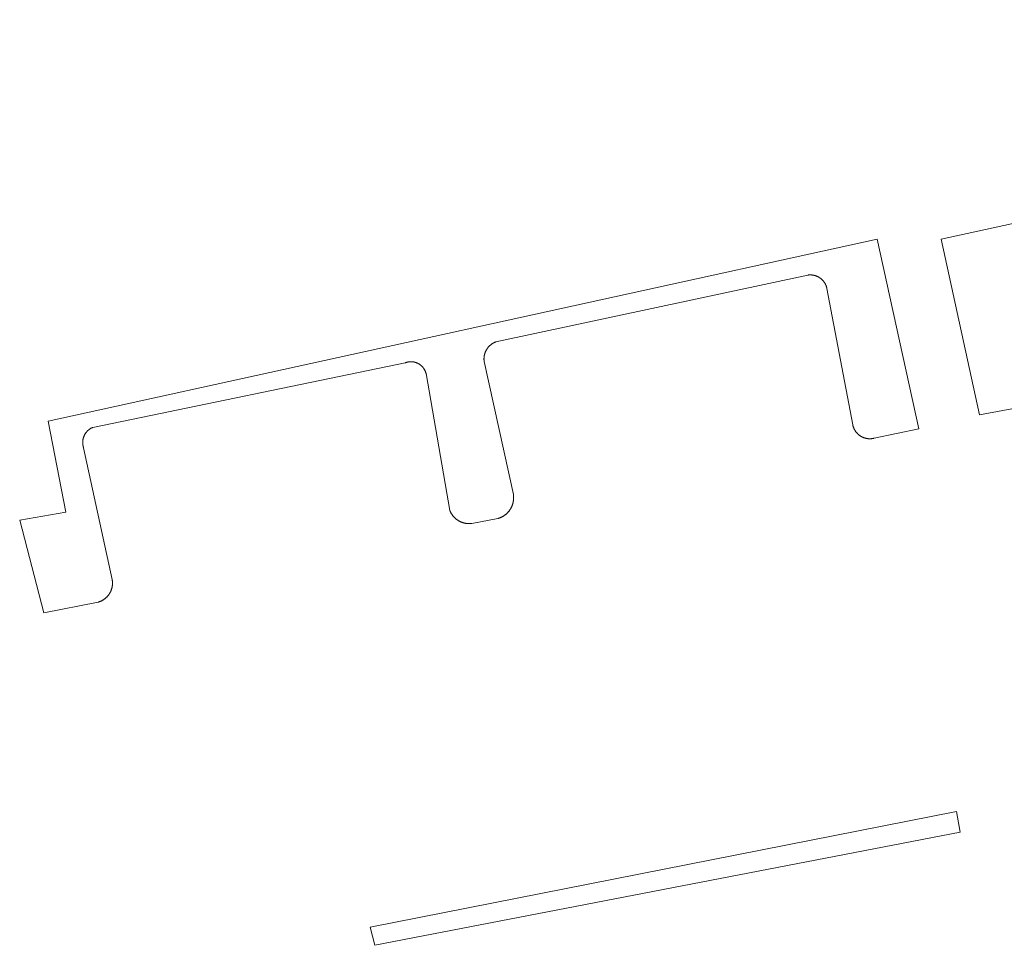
# Model space of a CAD drawing. Extents: x 212171 to 228808, y 571701 to 593093.
# Tile 38 of 97: x 222567 to 222596, y 584717 to 584745. Entities that reach past the tile are written whole.
import ezdxf

# ---------------------------------------------------------------- set-up
doc = ezdxf.new("R2010")
doc.units = 0
doc.layers.add('016 Alles planjaar 2023', color=72, linetype='Continuous', lineweight=20, true_color=0x1e90ff)

msp = doc.modelspace()

# ---------------------------------------------------------------- hatches: boundary and pattern name
at = {"layer": '016 Alles planjaar 2023', "true_color": 0x1e90ff}
h = msp.add_hatch(dxfattribs=at)
h.set_pattern_fill('DQ_CLEAR', color=72, style=0)
h.set_pattern_definition([])
h.paths.add_polyline_path([(222625.297, 584738.69), (222624.045, 584744.56), (222594.24, 584738.056), (222595.377, 584732.847), (222596.603, 584733.082), (222596.612, 584733.083), (222596.62, 584733.085), (222596.629, 584733.087), (222596.637, 584733.089), (222596.646, 584733.091), (222596.654, 584733.093), (222596.662, 584733.095), (222596.671, 584733.097), (222596.679, 584733.1), (222596.687, 584733.103), (222596.695, 584733.106), (222596.704, 584733.109), (222596.712, 584733.112), (222596.72, 584733.115), (222596.728, 584733.118), (222596.736, 584733.122), (222596.744, 584733.125), (222596.751, 584733.129), (222596.759, 584733.133), (222596.767, 584733.137), (222596.775, 584733.141), (222596.782, 584733.145), (222596.79, 584733.15), (222596.797, 584733.154), (222596.804, 584733.159), (222596.812, 584733.164), (222596.819, 584733.169), (222596.826, 584733.174), (222596.833, 584733.179), (222596.84, 584733.184), (222596.847, 584733.189), (222596.854, 584733.195), (222596.86, 584733.2), (222596.867, 584733.206), (222596.873, 584733.212), (222596.88, 584733.218), (222596.886, 584733.224), (222596.892, 584733.23), (222596.898, 584733.236), (222596.904, 584733.242), (222596.91, 584733.249), (222596.916, 584733.255), (222596.921, 584733.262), (222596.927, 584733.269), (222596.932, 584733.275), (222596.938, 584733.282), (222596.943, 584733.289), (222596.948, 584733.296), (222596.953, 584733.303), (222596.958, 584733.311), (222596.963, 584733.318), (222596.967, 584733.325), (222596.972, 584733.333), (222596.976, 584733.34), (222596.98, 584733.348), (222596.984, 584733.355), (222596.988, 584733.363), (222596.992, 584733.371), (222596.996, 584733.379), (222596.999, 584733.387), (222597.003, 584733.395), (222597.006, 584733.403), (222597.009, 584733.411), (222597.013, 584733.419), (222597.015, 584733.427), (222597.018, 584733.435), (222597.021, 584733.444), (222597.023, 584733.452), (222597.026, 584733.46), (222597.028, 584733.469), (222597.03, 584733.477), (222597.032, 584733.486), (222597.034, 584733.494), (222597.036, 584733.503), (222597.037, 584733.511), (222597.039, 584733.52), (222597.04, 584733.528), (222597.041, 584733.537), (222597.042, 584733.546), (222597.043, 584733.554), (222597.043, 584733.563), (222597.044, 584733.571), (222597.044, 584733.58), (222597.045, 584733.589), (222597.045, 584733.598), (222597.045, 584733.606), (222597.045, 584733.615), (222597.044, 584733.624), (222597.044, 584733.632), (222597.043, 584733.641), (222597.042, 584733.65), (222597.041, 584733.658), (222597.04, 584733.667), (222597.039, 584733.675), (222597.038, 584733.684), (222597.036, 584733.693), (222597.035, 584733.701), (222597.033, 584733.71), (222597.031, 584733.718), (222597.029, 584733.727), (222597.027, 584733.735), (222596.164, 584737.706), (222596.162, 584737.713), (222596.159, 584737.72), (222596.157, 584737.727), (222596.155, 584737.735), (222596.153, 584737.742), (222596.151, 584737.749), (222596.149, 584737.756), (222596.147, 584737.764), (222596.146, 584737.771), (222596.145, 584737.778), (222596.143, 584737.786), (222596.142, 584737.793), (222596.141, 584737.801), (222596.14, 584737.808), (222596.139, 584737.815), (222596.139, 584737.823), (222596.138, 584737.83), (222596.138, 584737.838), (222596.138, 584737.845), (222596.137, 584737.853), (222596.137, 584737.86), (222596.137, 584737.868), (222596.138, 584737.875), (222596.138, 584737.883), (222596.138, 584737.89), (222596.139, 584737.898), (222596.14, 584737.905), (222596.14, 584737.913), (222596.141, 584737.92), (222596.143, 584737.928), (222596.144, 584737.935), (222596.145, 584737.942), (222596.146, 584737.95), (222596.148, 584737.957), (222596.15, 584737.964), (222596.152, 584737.972), (222596.153, 584737.979), (222596.155, 584737.986), (222596.158, 584737.993), (222596.16, 584738.001), (222596.162, 584738.008), (222596.165, 584738.015), (222596.167, 584738.022), (222596.17, 584738.029), (222596.173, 584738.036), (222596.176, 584738.042), (222596.179, 584738.049), (222596.182, 584738.056), (222596.186, 584738.063), (222596.189, 584738.069), (222596.193, 584738.076), (222596.196, 584738.083), (222596.2, 584738.089), (222596.204, 584738.096), (222596.208, 584738.102), (222596.212, 584738.108), (222596.216, 584738.114), (222596.22, 584738.121), (222596.225, 584738.127), (222596.229, 584738.133), (222596.234, 584738.139), (222596.239, 584738.145), (222596.243, 584738.15), (222596.248, 584738.156), (222596.253, 584738.162), (222596.258, 584738.167), (222596.263, 584738.173), (222596.269, 584738.178), (222596.274, 584738.183), (222596.279, 584738.188), (222596.285, 584738.194), (222596.29, 584738.199), (222596.296, 584738.203), (222596.302, 584738.208), (222596.308, 584738.213), (222596.314, 584738.218), (222596.32, 584738.222), (222596.326, 584738.227), (222596.332, 584738.231), (222596.338, 584738.235), (222596.344, 584738.239), (222596.351, 584738.243), (222596.357, 584738.247), (222596.363, 584738.251), (222596.37, 584738.255), (222596.377, 584738.258), (222596.383, 584738.262), (222596.39, 584738.265), (222596.397, 584738.268), (222596.403, 584738.272), (222596.41, 584738.275), (222596.417, 584738.278), (222596.424, 584738.28), (222596.431, 584738.283), (222596.438, 584738.286), (222596.445, 584738.288), (222596.452, 584738.29), (222596.46, 584738.293), (222596.467, 584738.295), (222596.474, 584738.297), (222596.481, 584738.299), (222596.489, 584738.3), (222596.496, 584738.302), (222596.503, 584738.303), (222596.511, 584738.305), (222596.518, 584738.306), (222608.147, 584740.754), (222608.157, 584740.757), (222608.167, 584740.759), (222608.177, 584740.761), (222608.187, 584740.763), (222608.197, 584740.765), (222608.207, 584740.767), (222608.217, 584740.769), (222608.227, 584740.77), (222608.238, 584740.772), (222608.248, 584740.773), (222608.258, 584740.774), (222608.268, 584740.774), (222608.279, 584740.775), (222608.289, 584740.775), (222608.299, 584740.776), (222608.309, 584740.776), (222608.32, 584740.776), (222608.33, 584740.775), (222608.34, 584740.775), (222608.35, 584740.774), (222608.361, 584740.774), (222608.371, 584740.773), (222608.381, 584740.772), (222608.391, 584740.77), (222608.402, 584740.769), (222608.412, 584740.767), (222608.422, 584740.765), (222608.432, 584740.763), (222608.442, 584740.761), (222608.452, 584740.759), (222608.462, 584740.757), (222608.472, 584740.754), (222608.482, 584740.751), (222608.492, 584740.748), (222608.501, 584740.745), (222608.511, 584740.742), (222608.521, 584740.738), (222608.53, 584740.735), (222608.54, 584740.731), (222608.549, 584740.727), (222608.559, 584740.723), (222608.568, 584740.719), (222608.578, 584740.714), (222608.587, 584740.71), (222608.596, 584740.705), (222608.605, 584740.7), (222608.614, 584740.695), (222608.623, 584740.69), (222608.632, 584740.685), (222608.64, 584740.679), (222608.649, 584740.674), (222608.657, 584740.668), (222608.666, 584740.662), (222608.674, 584740.656), (222608.682, 584740.65), (222608.691, 584740.644), (222608.699, 584740.637), (222608.707, 584740.631), (222608.714, 584740.624), (222608.722, 584740.617), (222608.73, 584740.61), (222608.737, 584740.603), (222608.744, 584740.596), (222608.752, 584740.589), (222608.759, 584740.581), (222608.766, 584740.574), (222608.773, 584740.566), (222608.779, 584740.558), (222608.786, 584740.551), (222608.792, 584740.543), (222608.799, 584740.534), (222608.805, 584740.526), (222608.811, 584740.518), (222608.817, 584740.51), (222608.823, 584740.501), (222608.828, 584740.492), (222608.834, 584740.484), (222608.839, 584740.475), (222609.668, 584736.477), (222609.671, 584736.467), (222609.674, 584736.457), (222609.677, 584736.447), (222609.68, 584736.437), (222609.683, 584736.427), (222609.687, 584736.417), (222609.691, 584736.407), (222609.695, 584736.397), (222609.699, 584736.387), (222609.703, 584736.377), (222609.707, 584736.368), (222609.712, 584736.358), (222609.716, 584736.349), (222609.721, 584736.34), (222609.726, 584736.33), (222609.731, 584736.321), (222609.737, 584736.312), (222609.742, 584736.303), (222609.748, 584736.294), (222609.754, 584736.285), (222609.76, 584736.276), (222609.766, 584736.268), (222609.772, 584736.259), (222609.778, 584736.251), (222609.785, 584736.242), (222609.791, 584736.234), (222609.798, 584736.226), (222609.805, 584736.218), (222609.812, 584736.21), (222609.819, 584736.202), (222609.826, 584736.195), (222609.834, 584736.187), (222609.841, 584736.18), (222609.849, 584736.173), (222609.857, 584736.165), (222609.864, 584736.158), (222609.872, 584736.151), (222609.881, 584736.145), (222609.889, 584736.138), (222609.897, 584736.132), (222609.906, 584736.125), (222609.914, 584736.119), (222609.923, 584736.113), (222609.931, 584736.107), (222609.94, 584736.101), (222609.949, 584736.096), (222609.958, 584736.09), (222609.967, 584736.085), (222609.977, 584736.08), (222609.986, 584736.075), (222609.995, 584736.07), (222610.005, 584736.065), (222610.014, 584736.061), (222610.024, 584736.056), (222610.033, 584736.052), (222610.043, 584736.048), (222610.053, 584736.044), (222610.063, 584736.04), (222610.073, 584736.037), (222610.083, 584736.033), (222610.093, 584736.03), (222610.103, 584736.027), (222610.113, 584736.024), (222610.123, 584736.021), (222610.133, 584736.019), (222610.144, 584736.016), (222610.154, 584736.014), (222610.164, 584736.012), (222610.175, 584736.01), (222610.185, 584736.008), (222610.196, 584736.007), (222610.206, 584736.006), (222610.217, 584736.004), (222610.227, 584736.003), (222610.238, 584736.002), (222610.248, 584736.002), (222610.259, 584736.001), (222610.269, 584736.001), (222610.28, 584736.001), (222610.29, 584736.001), (222610.301, 584736.001), (222610.311, 584736.001), (222610.322, 584736.002), (222611.041, 584736.154), (222611.05, 584736.155), (222611.059, 584736.157), (222611.067, 584736.159), (222611.076, 584736.161), (222611.085, 584736.163), (222611.094, 584736.165), (222611.102, 584736.167), (222611.111, 584736.17), (222611.119, 584736.173), (222611.128, 584736.175), (222611.136, 584736.178), (222611.145, 584736.181), (222611.153, 584736.185), (222611.162, 584736.188), (222611.17, 584736.191), (222611.178, 584736.195), (222611.186, 584736.199), (222611.194, 584736.203), (222611.202, 584736.207), (222611.21, 584736.211), (222611.218, 584736.215), (222611.226, 584736.22), (222611.234, 584736.224), (222611.241, 584736.229), (222611.249, 584736.234), (222611.256, 584736.239), (222611.264, 584736.244), (222611.271, 584736.249), (222611.278, 584736.254), (222611.285, 584736.26), (222611.293, 584736.265), (222611.299, 584736.271), (222611.306, 584736.276), (222611.313, 584736.282), (222611.32, 584736.288), (222611.326, 584736.294), (222611.333, 584736.301), (222611.339, 584736.307), (222611.345, 584736.313), (222611.352, 584736.32), (222611.358, 584736.327), (222611.364, 584736.333), (222611.369, 584736.34), (222611.375, 584736.347), (222611.381, 584736.354), (222611.386, 584736.361), (222611.391, 584736.368), (222611.397, 584736.376), (222611.402, 584736.383), (222611.407, 584736.391), (222611.412, 584736.398), (222611.416, 584736.406), (222611.421, 584736.413), (222611.425, 584736.421), (222611.43, 584736.429), (222611.434, 584736.437), (222611.438, 584736.445), (222611.442, 584736.453), (222611.446, 584736.461), (222611.449, 584736.469), (222611.453, 584736.477), (222611.456, 584736.486), (222611.46, 584736.494), (222611.463, 584736.503), (222611.466, 584736.511), (222611.469, 584736.519), (222611.471, 584736.528), (222611.474, 584736.537), (222611.476, 584736.545), (222611.479, 584736.554), (222611.481, 584736.563), (222611.483, 584736.571), (222611.485, 584736.58), (222611.486, 584736.589), (222611.488, 584736.598), (222611.489, 584736.607), (222611.49, 584736.616), (222611.491, 584736.624), (222611.492, 584736.633), (222611.493, 584736.642), (222611.494, 584736.651), (222611.494, 584736.66), (222611.495, 584736.669), (222611.495, 584736.678), (222611.495, 584736.687), (222611.495, 584736.696), (222611.495, 584736.705), (222611.494, 584736.714), (222611.494, 584736.723), (222611.493, 584736.732), (222611.492, 584736.741), (222611.491, 584736.75), (222611.49, 584736.759), (222611.489, 584736.768), (222611.487, 584736.776), (222611.486, 584736.785), (222611.484, 584736.794), (222610.606, 584740.708), (222610.604, 584740.719), (222610.603, 584740.73), (222610.602, 584740.741), (222610.601, 584740.752), (222610.6, 584740.763), (222610.599, 584740.774), (222610.598, 584740.785), (222610.598, 584740.797), (222610.598, 584740.808), (222610.598, 584740.819), (222610.598, 584740.83), (222610.599, 584740.841), (222610.599, 584740.852), (222610.6, 584740.863), (222610.601, 584740.874), (222610.602, 584740.885), (222610.603, 584740.896), (222610.605, 584740.907), (222610.607, 584740.918), (222610.608, 584740.929), (222610.61, 584740.94), (222610.613, 584740.951), (222610.615, 584740.962), (222610.618, 584740.973), (222610.621, 584740.983), (222610.623, 584740.994), (222610.627, 584741.005), (222610.63, 584741.015), (222610.633, 584741.026), (222610.637, 584741.037), (222610.641, 584741.047), (222610.645, 584741.057), (222610.649, 584741.068), (222610.653, 584741.078), (222610.658, 584741.088), (222610.663, 584741.098), (222610.668, 584741.108), (222610.673, 584741.118), (222610.678, 584741.128), (222610.683, 584741.138), (222610.689, 584741.147), (222610.694, 584741.157), (222610.7, 584741.166), (222610.706, 584741.176), (222610.712, 584741.185), (222610.719, 584741.194), (222610.725, 584741.203), (222610.732, 584741.212), (222610.738, 584741.221), (222610.745, 584741.23), (222610.752, 584741.238), (222610.759, 584741.247), (222610.767, 584741.255), (222610.774, 584741.263), (222610.782, 584741.271), (222610.79, 584741.279), (222610.797, 584741.287), (222610.805, 584741.295), (222610.814, 584741.303), (222610.822, 584741.31), (222610.83, 584741.317), (222610.839, 584741.324), (222610.847, 584741.331), (222610.856, 584741.338), (222610.865, 584741.345), (222610.874, 584741.352), (222610.883, 584741.358), (222610.892, 584741.364), (222610.901, 584741.371), (222610.911, 584741.377), (222610.92, 584741.382), (222610.93, 584741.388), (222610.939, 584741.394), (222610.949, 584741.399), (222610.959, 584741.404), (222610.969, 584741.409), (222610.979, 584741.414), (222610.989, 584741.419), (222610.999, 584741.423), (222611.009, 584741.428), (222611.02, 584741.432), (222611.03, 584741.436), (222611.04, 584741.44), (222611.051, 584741.443), (222611.061, 584741.447), (222611.072, 584741.45), (222622.658, 584743.813), (222622.668, 584743.815), (222622.679, 584743.816), (222622.689, 584743.818), (222622.699, 584743.819), (222622.71, 584743.82), (222622.72, 584743.821), (222622.73, 584743.822), (222622.741, 584743.823), (222622.751, 584743.823), (222622.761, 584743.823), (222622.772, 584743.823), (222622.782, 584743.823), (222622.793, 584743.823), (222622.803, 584743.822), (222622.813, 584743.822), (222622.824, 584743.821), (222622.834, 584743.82), (222622.845, 584743.819), (222622.855, 584743.817), (222622.865, 584743.816), (222622.875, 584743.814), (222622.886, 584743.812), (222622.896, 584743.81), (222622.906, 584743.808), (222622.916, 584743.806), (222622.926, 584743.803), (222622.936, 584743.801), (222622.946, 584743.798), (222622.956, 584743.795), (222622.966, 584743.791), (222622.976, 584743.788), (222622.986, 584743.785), (222622.996, 584743.781), (222623.005, 584743.777), (222623.015, 584743.773), (222623.024, 584743.769), (222623.034, 584743.764), (222623.043, 584743.76), (222623.052, 584743.755), (222623.062, 584743.75), (222623.071, 584743.746), (222623.08, 584743.74), (222623.089, 584743.735), (222623.098, 584743.73), (222623.107, 584743.724), (222623.115, 584743.718), (222623.124, 584743.713), (222623.132, 584743.707), (222623.141, 584743.7), (222623.149, 584743.694), (222623.157, 584743.688), (222623.165, 584743.681), (222623.173, 584743.674), (222623.181, 584743.668), (222623.189, 584743.661), (222623.196, 584743.654), (222623.204, 584743.646), (222623.211, 584743.639), (222623.219, 584743.632), (222623.226, 584743.624), (222623.233, 584743.616), (222623.24, 584743.608), (222623.246, 584743.6), (222623.253, 584743.592), (222623.259, 584743.584), (222623.266, 584743.576), (222623.272, 584743.568), (222623.278, 584743.559), (222623.284, 584743.551), (222623.29, 584743.542), (222623.295, 584743.533), (222623.301, 584743.524), (222623.306, 584743.515), (222623.311, 584743.506), (222623.316, 584743.497), (222623.321, 584743.488), (222624.097, 584739.032), (222624.098, 584739.023), (222624.098, 584739.015), (222624.099, 584739.006), (222624.1, 584738.998), (222624.102, 584738.989), (222624.103, 584738.981), (222624.104, 584738.972), (222624.106, 584738.964), (222624.108, 584738.955), (222624.11, 584738.947), (222624.112, 584738.938), (222624.114, 584738.93), (222624.116, 584738.922), (222624.119, 584738.914), (222624.121, 584738.905), (222624.124, 584738.897), (222624.127, 584738.889), (222624.13, 584738.881), (222624.133, 584738.873), (222624.136, 584738.865), (222624.14, 584738.857), (222624.143, 584738.849), (222624.147, 584738.841), (222624.151, 584738.834), (222624.155, 584738.826), (222624.159, 584738.818), (222624.163, 584738.811), (222624.167, 584738.803), (222624.172, 584738.796), (222624.176, 584738.789), (222624.181, 584738.781), (222624.186, 584738.774), (222624.191, 584738.767), (222624.196, 584738.76), (222624.201, 584738.753), (222624.206, 584738.746), (222624.212, 584738.74), (222624.217, 584738.733), (222624.223, 584738.727), (222624.228, 584738.72), (222624.234, 584738.714), (222624.24, 584738.707), (222624.246, 584738.701), (222624.252, 584738.695), (222624.258, 584738.689), (222624.265, 584738.683), (222624.271, 584738.678), (222624.278, 584738.672), (222624.284, 584738.666), (222624.291, 584738.661), (222624.298, 584738.656), (222624.305, 584738.65), (222624.312, 584738.645), (222624.319, 584738.64), (222624.326, 584738.636), (222624.333, 584738.631), (222624.34, 584738.626), (222624.348, 584738.622), (222624.355, 584738.617), (222624.363, 584738.613), (222624.37, 584738.609), (222624.378, 584738.605), (222624.386, 584738.601), (222624.393, 584738.597), (222624.401, 584738.594), (222624.409, 584738.59), (222624.417, 584738.587), (222624.425, 584738.584), (222624.433, 584738.581), (222624.441, 584738.578), (222624.449, 584738.575), (222624.457, 584738.572), (222624.466, 584738.57), (222624.474, 584738.567), (222624.482, 584738.565), (222624.491, 584738.563), (222624.499, 584738.561), (222624.507, 584738.559), (222624.516, 584738.558), (222624.524, 584738.556), (222624.533, 584738.555), (222624.541, 584738.553), (222624.55, 584738.552), (222624.559, 584738.551), (222624.567, 584738.55), (222624.576, 584738.55), (222624.584, 584738.549), (222624.593, 584738.549), (222624.602, 584738.548), (222624.61, 584738.548), (222624.619, 584738.548), (222624.627, 584738.549), (222624.636, 584738.549), (222624.645, 584738.549), (222624.653, 584738.55), (222624.662, 584738.551), (222624.67, 584738.552), (222624.679, 584738.553), (222624.687, 584738.554), (222624.696, 584738.555), (222625.297, 584738.69)])
h = msp.add_hatch(dxfattribs=at)
h.set_pattern_fill('DQ_CLEAR', color=72, style=0)
h.set_pattern_definition([])
h.paths.add_polyline_path([(222592.26, 584732.157), (222593.58, 584732.438), (222592.346, 584738.056), (222567.778, 584732.661), (222568.298, 584729.968), (222566.934, 584729.731), (222567.65, 584726.983), (222569.257, 584727.3), (222569.266, 584727.303), (222569.276, 584727.306), (222569.285, 584727.309), (222569.294, 584727.312), (222569.303, 584727.315), (222569.312, 584727.319), (222569.322, 584727.322), (222569.331, 584727.326), (222569.339, 584727.33), (222569.348, 584727.334), (222569.357, 584727.338), (222569.366, 584727.342), (222569.374, 584727.347), (222569.383, 584727.352), (222569.392, 584727.356), (222569.4, 584727.361), (222569.408, 584727.366), (222569.416, 584727.372), (222569.425, 584727.377), (222569.433, 584727.382), (222569.441, 584727.388), (222569.449, 584727.394), (222569.456, 584727.4), (222569.464, 584727.406), (222569.472, 584727.412), (222569.479, 584727.418), (222569.486, 584727.424), (222569.494, 584727.431), (222569.501, 584727.438), (222569.508, 584727.444), (222569.515, 584727.451), (222569.522, 584727.458), (222569.528, 584727.465), (222569.535, 584727.473), (222569.541, 584727.48), (222569.548, 584727.487), (222569.554, 584727.495), (222569.56, 584727.502), (222569.566, 584727.51), (222569.572, 584727.518), (222569.577, 584727.526), (222569.583, 584727.534), (222569.588, 584727.542), (222569.594, 584727.55), (222569.599, 584727.558), (222569.604, 584727.567), (222569.609, 584727.575), (222569.613, 584727.584), (222569.618, 584727.592), (222569.622, 584727.601), (222569.627, 584727.61), (222569.631, 584727.619), (222569.635, 584727.628), (222569.639, 584727.636), (222569.642, 584727.646), (222569.646, 584727.655), (222569.649, 584727.664), (222569.653, 584727.673), (222569.656, 584727.682), (222569.659, 584727.691), (222569.661, 584727.701), (222569.664, 584727.71), (222569.666, 584727.72), (222569.669, 584727.729), (222569.671, 584727.739), (222569.673, 584727.748), (222569.675, 584727.758), (222569.676, 584727.767), (222569.678, 584727.777), (222569.679, 584727.787), (222569.68, 584727.796), (222569.681, 584727.806), (222569.682, 584727.816), (222569.683, 584727.825), (222569.684, 584727.835), (222569.684, 584727.845), (222569.684, 584727.855), (222569.684, 584727.864), (222569.684, 584727.874), (222569.684, 584727.884), (222569.683, 584727.894), (222569.683, 584727.903), (222569.682, 584727.913), (222569.681, 584727.923), (222569.68, 584727.932), (222569.679, 584727.942), (222569.677, 584727.952), (222569.676, 584727.961), (222569.674, 584727.971), (222568.83, 584731.869), (222568.827, 584731.877), (222568.825, 584731.884), (222568.822, 584731.892), (222568.82, 584731.9), (222568.818, 584731.907), (222568.816, 584731.915), (222568.814, 584731.923), (222568.812, 584731.931), (222568.811, 584731.939), (222568.809, 584731.946), (222568.808, 584731.954), (222568.807, 584731.962), (222568.805, 584731.97), (222568.804, 584731.978), (222568.804, 584731.986), (222568.803, 584731.994), (222568.802, 584732.002), (222568.802, 584732.01), (222568.802, 584732.018), (222568.801, 584732.026), (222568.801, 584732.034), (222568.801, 584732.042), (222568.802, 584732.05), (222568.802, 584732.058), (222568.803, 584732.066), (222568.803, 584732.074), (222568.804, 584732.082), (222568.805, 584732.09), (222568.806, 584732.098), (222568.807, 584732.106), (222568.808, 584732.114), (222568.81, 584732.122), (222568.811, 584732.13), (222568.813, 584732.138), (222568.815, 584732.146), (222568.817, 584732.153), (222568.819, 584732.161), (222568.821, 584732.169), (222568.823, 584732.177), (222568.826, 584732.184), (222568.828, 584732.192), (222568.831, 584732.199), (222568.834, 584732.207), (222568.837, 584732.214), (222568.84, 584732.222), (222568.843, 584732.229), (222568.846, 584732.237), (222568.85, 584732.244), (222568.853, 584732.251), (222568.857, 584732.258), (222568.861, 584732.265), (222568.865, 584732.272), (222568.869, 584732.279), (222568.873, 584732.286), (222568.877, 584732.293), (222568.882, 584732.3), (222568.886, 584732.306), (222568.891, 584732.313), (222568.895, 584732.319), (222568.9, 584732.326), (222568.905, 584732.332), (222568.91, 584732.338), (222568.915, 584732.344), (222568.921, 584732.351), (222568.926, 584732.357), (222568.931, 584732.362), (222568.937, 584732.368), (222568.943, 584732.374), (222568.948, 584732.38), (222568.954, 584732.385), (222568.96, 584732.391), (222568.966, 584732.396), (222568.972, 584732.401), (222568.978, 584732.406), (222568.984, 584732.411), (222568.991, 584732.416), (222568.997, 584732.421), (222569.004, 584732.426), (222569.01, 584732.43), (222569.017, 584732.435), (222569.024, 584732.439), (222569.03, 584732.444), (222569.037, 584732.448), (222569.044, 584732.452), (222569.051, 584732.456), (222569.058, 584732.46), (222569.065, 584732.463), (222569.073, 584732.467), (222569.08, 584732.47), (222569.087, 584732.474), (222569.095, 584732.477), (222569.102, 584732.48), (222578.36, 584734.392), (222578.367, 584734.395), (222578.374, 584734.397), (222578.381, 584734.4), (222578.389, 584734.402), (222578.396, 584734.405), (222578.403, 584734.407), (222578.411, 584734.409), (222578.418, 584734.411), (222578.425, 584734.413), (222578.433, 584734.414), (222578.44, 584734.416), (222578.448, 584734.417), (222578.455, 584734.419), (222578.463, 584734.42), (222578.47, 584734.421), (222578.478, 584734.422), (222578.485, 584734.423), (222578.493, 584734.423), (222578.501, 584734.424), (222578.508, 584734.424), (222578.516, 584734.424), (222578.523, 584734.425), (222578.531, 584734.425), (222578.539, 584734.425), (222578.546, 584734.424), (222578.554, 584734.424), (222578.561, 584734.424), (222578.569, 584734.423), (222578.577, 584734.422), (222578.584, 584734.422), (222578.592, 584734.421), (222578.599, 584734.419), (222578.607, 584734.418), (222578.614, 584734.417), (222578.622, 584734.416), (222578.629, 584734.414), (222578.637, 584734.412), (222578.644, 584734.41), (222578.651, 584734.408), (222578.659, 584734.406), (222578.666, 584734.404), (222578.673, 584734.402), (222578.68, 584734.399), (222578.688, 584734.397), (222578.695, 584734.394), (222578.702, 584734.391), (222578.709, 584734.389), (222578.716, 584734.386), (222578.723, 584734.382), (222578.73, 584734.379), (222578.736, 584734.376), (222578.743, 584734.372), (222578.75, 584734.369), (222578.757, 584734.365), (222578.763, 584734.361), (222578.77, 584734.357), (222578.776, 584734.353), (222578.783, 584734.349), (222578.789, 584734.345), (222578.795, 584734.341), (222578.801, 584734.336), (222578.807, 584734.332), (222578.813, 584734.327), (222578.819, 584734.322), (222578.825, 584734.317), (222578.831, 584734.312), (222578.837, 584734.307), (222578.842, 584734.302), (222578.848, 584734.297), (222578.853, 584734.292), (222578.859, 584734.286), (222578.864, 584734.281), (222578.869, 584734.275), (222578.874, 584734.27), (222578.879, 584734.264), (222578.884, 584734.258), (222578.889, 584734.252), (222578.894, 584734.246), (222578.898, 584734.24), (222578.903, 584734.234), (222578.907, 584734.228), (222578.912, 584734.221), (222578.916, 584734.215), (222578.92, 584734.209), (222578.924, 584734.202), (222578.928, 584734.196), (222578.931, 584734.189), (222578.935, 584734.182), (222578.939, 584734.176), (222578.942, 584734.169), (222578.945, 584734.162), (222578.949, 584734.155), (222578.952, 584734.148), (222578.955, 584734.141), (222578.957, 584734.134), (222578.96, 584734.127), (222578.963, 584734.12), (222578.965, 584734.113), (222578.968, 584734.105), (222578.97, 584734.098), (222578.972, 584734.091), (222578.974, 584734.083), (222578.976, 584734.076), (222579.681, 584730.021), (222579.685, 584730.011), (222579.689, 584730.002), (222579.693, 584729.993), (222579.697, 584729.983), (222579.701, 584729.974), (222579.706, 584729.965), (222579.711, 584729.956), (222579.715, 584729.947), (222579.72, 584729.938), (222579.725, 584729.929), (222579.731, 584729.92), (222579.736, 584729.912), (222579.742, 584729.903), (222579.747, 584729.895), (222579.753, 584729.886), (222579.759, 584729.878), (222579.765, 584729.87), (222579.772, 584729.862), (222579.778, 584729.854), (222579.785, 584729.846), (222579.791, 584729.838), (222579.798, 584729.83), (222579.805, 584729.823), (222579.812, 584729.815), (222579.819, 584729.808), (222579.826, 584729.801), (222579.834, 584729.794), (222579.841, 584729.787), (222579.849, 584729.78), (222579.857, 584729.773), (222579.865, 584729.767), (222579.873, 584729.76), (222579.881, 584729.754), (222579.889, 584729.748), (222579.897, 584729.742), (222579.905, 584729.736), (222579.914, 584729.73), (222579.922, 584729.725), (222579.931, 584729.719), (222579.94, 584729.714), (222579.949, 584729.709), (222579.958, 584729.704), (222579.967, 584729.699), (222579.976, 584729.694), (222579.985, 584729.69), (222579.994, 584729.685), (222580.003, 584729.681), (222580.013, 584729.677), (222580.022, 584729.673), (222580.032, 584729.669), (222580.041, 584729.666), (222580.051, 584729.662), (222580.06, 584729.659), (222580.07, 584729.656), (222580.08, 584729.653), (222580.09, 584729.65), (222580.1, 584729.647), (222580.11, 584729.645), (222580.12, 584729.643), (222580.13, 584729.64), (222580.14, 584729.638), (222580.15, 584729.637), (222580.16, 584729.635), (222580.17, 584729.634), (222580.18, 584729.632), (222580.19, 584729.631), (222580.2, 584729.63), (222580.211, 584729.629), (222580.221, 584729.629), (222580.231, 584729.628), (222580.241, 584729.628), (222580.251, 584729.628), (222580.262, 584729.628), (222580.272, 584729.628), (222580.282, 584729.628), (222580.292, 584729.629), (222580.302, 584729.63), (222580.313, 584729.631), (222580.323, 584729.632), (222580.333, 584729.633), (222581.105, 584729.779), (222581.115, 584729.782), (222581.125, 584729.785), (222581.135, 584729.788), (222581.146, 584729.792), (222581.156, 584729.795), (222581.165, 584729.799), (222581.175, 584729.803), (222581.185, 584729.807), (222581.195, 584729.812), (222581.205, 584729.816), (222581.214, 584729.821), (222581.224, 584729.825), (222581.233, 584729.83), (222581.242, 584729.835), (222581.252, 584729.841), (222581.261, 584729.846), (222581.27, 584729.851), (222581.279, 584729.857), (222581.288, 584729.863), (222581.297, 584729.869), (222581.305, 584729.875), (222581.314, 584729.881), (222581.322, 584729.888), (222581.331, 584729.894), (222581.339, 584729.901), (222581.347, 584729.908), (222581.355, 584729.915), (222581.363, 584729.922), (222581.371, 584729.929), (222581.379, 584729.936), (222581.386, 584729.944), (222581.394, 584729.951), (222581.401, 584729.959), (222581.408, 584729.967), (222581.415, 584729.975), (222581.422, 584729.983), (222581.429, 584729.991), (222581.436, 584729.999), (222581.442, 584730.008), (222581.448, 584730.016), (222581.455, 584730.025), (222581.461, 584730.034), (222581.467, 584730.042), (222581.472, 584730.051), (222581.478, 584730.06), (222581.484, 584730.07), (222581.489, 584730.079), (222581.494, 584730.088), (222581.499, 584730.097), (222581.504, 584730.107), (222581.509, 584730.116), (222581.513, 584730.126), (222581.518, 584730.136), (222581.522, 584730.145), (222581.526, 584730.155), (222581.53, 584730.165), (222581.534, 584730.175), (222581.537, 584730.185), (222581.541, 584730.195), (222581.544, 584730.205), (222581.547, 584730.215), (222581.55, 584730.226), (222581.553, 584730.236), (222581.555, 584730.246), (222581.558, 584730.257), (222581.56, 584730.267), (222581.562, 584730.277), (222581.564, 584730.288), (222581.565, 584730.298), (222581.567, 584730.309), (222581.568, 584730.319), (222581.569, 584730.33), (222581.57, 584730.341), (222581.571, 584730.351), (222581.572, 584730.362), (222581.572, 584730.372), (222581.573, 584730.383), (222581.573, 584730.394), (222581.573, 584730.404), (222581.573, 584730.415), (222581.572, 584730.426), (222581.572, 584730.436), (222581.571, 584730.447), (222581.57, 584730.457), (222581.569, 584730.468), (222581.567, 584730.478), (222581.566, 584730.489), (222580.7, 584734.428), (222580.699, 584734.437), (222580.698, 584734.446), (222580.697, 584734.455), (222580.696, 584734.464), (222580.695, 584734.473), (222580.695, 584734.482), (222580.694, 584734.491), (222580.694, 584734.5), (222580.694, 584734.509), (222580.694, 584734.518), (222580.695, 584734.527), (222580.695, 584734.536), (222580.696, 584734.545), (222580.696, 584734.554), (222580.697, 584734.563), (222580.698, 584734.572), (222580.699, 584734.581), (222580.701, 584734.59), (222580.702, 584734.598), (222580.704, 584734.607), (222580.705, 584734.616), (222580.707, 584734.625), (222580.709, 584734.634), (222580.712, 584734.642), (222580.714, 584734.651), (222580.716, 584734.66), (222580.719, 584734.668), (222580.722, 584734.677), (222580.725, 584734.685), (222580.728, 584734.694), (222580.731, 584734.702), (222580.734, 584734.711), (222580.738, 584734.719), (222580.741, 584734.727), (222580.745, 584734.735), (222580.749, 584734.744), (222580.753, 584734.752), (222580.757, 584734.76), (222580.762, 584734.768), (222580.766, 584734.775), (222580.77, 584734.783), (222580.775, 584734.791), (222580.78, 584734.799), (222580.785, 584734.806), (222580.79, 584734.814), (222580.795, 584734.821), (222580.8, 584734.828), (222580.806, 584734.835), (222580.811, 584734.842), (222580.817, 584734.849), (222580.823, 584734.856), (222580.829, 584734.863), (222580.835, 584734.87), (222580.841, 584734.877), (222580.847, 584734.883), (222580.853, 584734.889), (222580.86, 584734.896), (222580.866, 584734.902), (222580.873, 584734.908), (222580.88, 584734.914), (222580.887, 584734.92), (222580.894, 584734.926), (222580.901, 584734.931), (222580.908, 584734.937), (222580.915, 584734.942), (222580.922, 584734.947), (222580.93, 584734.953), (222580.937, 584734.958), (222580.945, 584734.962), (222580.952, 584734.967), (222580.96, 584734.972), (222580.968, 584734.976), (222580.976, 584734.981), (222580.984, 584734.985), (222580.992, 584734.989), (222581, 584734.993), (222581.008, 584734.997), (222581.016, 584735.001), (222581.024, 584735.004), (222581.033, 584735.008), (222581.041, 584735.011), (222590.289, 584736.992), (222590.297, 584736.993), (222590.306, 584736.994), (222590.314, 584736.995), (222590.322, 584736.996), (222590.331, 584736.997), (222590.339, 584736.997), (222590.348, 584736.997), (222590.356, 584736.998), (222590.364, 584736.998), (222590.373, 584736.998), (222590.381, 584736.997), (222590.39, 584736.997), (222590.398, 584736.997), (222590.406, 584736.996), (222590.415, 584736.995), (222590.423, 584736.994), (222590.432, 584736.993), (222590.44, 584736.992), (222590.448, 584736.991), (222590.456, 584736.989), (222590.465, 584736.988), (222590.473, 584736.986), (222590.481, 584736.984), (222590.489, 584736.982), (222590.497, 584736.98), (222590.505, 584736.978), (222590.514, 584736.975), (222590.522, 584736.973), (222590.53, 584736.97), (222590.537, 584736.967), (222590.545, 584736.964), (222590.553, 584736.961), (222590.561, 584736.958), (222590.569, 584736.955), (222590.576, 584736.951), (222590.584, 584736.947), (222590.591, 584736.944), (222590.599, 584736.94), (222590.606, 584736.936), (222590.614, 584736.932), (222590.621, 584736.928), (222590.628, 584736.923), (222590.635, 584736.919), (222590.642, 584736.914), (222590.649, 584736.91), (222590.656, 584736.905), (222590.663, 584736.9), (222590.67, 584736.895), (222590.676, 584736.89), (222590.683, 584736.884), (222590.689, 584736.879), (222590.696, 584736.873), (222590.702, 584736.868), (222590.708, 584736.862), (222590.714, 584736.856), (222590.72, 584736.851), (222590.726, 584736.845), (222590.732, 584736.838), (222590.738, 584736.832), (222590.743, 584736.826), (222590.749, 584736.82), (222590.754, 584736.813), (222590.76, 584736.807), (222590.765, 584736.8), (222590.77, 584736.793), (222590.775, 584736.786), (222590.78, 584736.78), (222590.784, 584736.773), (222590.789, 584736.766), (222590.793, 584736.758), (222590.798, 584736.751), (222590.802, 584736.744), (222590.806, 584736.737), (222590.81, 584736.729), (222590.814, 584736.722), (222590.818, 584736.714), (222590.821, 584736.707), (222590.825, 584736.699), (222590.828, 584736.691), (222590.831, 584736.683), (222590.834, 584736.676), (222590.837, 584736.668), (222590.84, 584736.66), (222590.843, 584736.652), (222590.845, 584736.644), (222590.848, 584736.636), (222590.85, 584736.628), (222590.852, 584736.62), (222590.854, 584736.611), (222590.856, 584736.603), (222590.858, 584736.595), (222591.623, 584732.555), (222591.625, 584732.547), (222591.627, 584732.538), (222591.629, 584732.53), (222591.631, 584732.521), (222591.634, 584732.513), (222591.636, 584732.505), (222591.639, 584732.497), (222591.642, 584732.489), (222591.645, 584732.48), (222591.648, 584732.472), (222591.651, 584732.464), (222591.655, 584732.456), (222591.658, 584732.448), (222591.662, 584732.441), (222591.665, 584732.433), (222591.669, 584732.425), (222591.673, 584732.418), (222591.677, 584732.41), (222591.682, 584732.402), (222591.686, 584732.395), (222591.691, 584732.388), (222591.695, 584732.38), (222591.7, 584732.373), (222591.705, 584732.366), (222591.71, 584732.359), (222591.715, 584732.352), (222591.72, 584732.345), (222591.726, 584732.338), (222591.731, 584732.332), (222591.737, 584732.325), (222591.742, 584732.318), (222591.748, 584732.312), (222591.754, 584732.306), (222591.76, 584732.299), (222591.766, 584732.293), (222591.772, 584732.287), (222591.778, 584732.281), (222591.785, 584732.275), (222591.791, 584732.27), (222591.798, 584732.264), (222591.804, 584732.259), (222591.811, 584732.253), (222591.818, 584732.248), (222591.825, 584732.243), (222591.832, 584732.238), (222591.839, 584732.233), (222591.846, 584732.228), (222591.853, 584732.223), (222591.861, 584732.219), (222591.868, 584732.214), (222591.876, 584732.21), (222591.883, 584732.206), (222591.891, 584732.202), (222591.899, 584732.198), (222591.906, 584732.194), (222591.914, 584732.19), (222591.922, 584732.187), (222591.93, 584732.183), (222591.938, 584732.18), (222591.946, 584732.177), (222591.954, 584732.174), (222591.962, 584732.171), (222591.97, 584732.168), (222591.979, 584732.165), (222591.987, 584732.163), (222591.995, 584732.16), (222592.003, 584732.158), (222592.012, 584732.156), (222592.02, 584732.154), (222592.029, 584732.152), (222592.037, 584732.151), (222592.046, 584732.149), (222592.054, 584732.148), (222592.063, 584732.146), (222592.071, 584732.145), (222592.08, 584732.144), (222592.088, 584732.144), (222592.097, 584732.143), (222592.106, 584732.142), (222592.114, 584732.142), (222592.123, 584732.142), (222592.132, 584732.142), (222592.14, 584732.142), (222592.149, 584732.142), (222592.158, 584732.142), (222592.166, 584732.143), (222592.175, 584732.143), (222592.183, 584732.144), (222592.192, 584732.145), (222592.201, 584732.146), (222592.209, 584732.147), (222592.218, 584732.148), (222592.226, 584732.15), (222592.235, 584732.151), (222592.243, 584732.153), (222592.252, 584732.155), (222592.26, 584732.157)])
h = msp.add_hatch(dxfattribs=at)
h.set_pattern_fill('DQ_CLEAR', color=72, style=0)
h.set_pattern_definition([])
h.paths.add_polyline_path([(222577.455, 584717.132), (222594.81, 584720.48), (222594.702, 584721.101), (222577.32, 584717.672), (222577.455, 584717.132)])

# ---------------------------------------------------------------- linework, layer by layer
at = {"layer": '016 Alles planjaar 2023', "color": 14, "true_color": 0x004000}
msp.add_lwpolyline([(222624.045, 584744.56), (222594.24, 584738.056), (222595.377, 584732.847), (222596.603, 584733.082)], dxfattribs=at)
for points in [[(222592.26, 584732.157), (222593.58, 584732.438), (222592.346, 584738.056), (222567.778, 584732.661), (222568.298, 584729.968), (222566.934, 584729.731), (222567.65, 584726.983), (222569.257, 584727.3), (222569.266, 584727.303), (222569.276, 584727.306), (222569.285, 584727.309), (222569.294, 584727.312), (222569.303, 584727.315), (222569.312, 584727.319), (222569.322, 584727.322), (222569.331, 584727.326), (222569.339, 584727.33), (222569.348, 584727.334), (222569.357, 584727.338), (222569.366, 584727.342), (222569.374, 584727.347), (222569.383, 584727.352), (222569.392, 584727.356), (222569.4, 584727.361), (222569.408, 584727.366), (222569.416, 584727.372), (222569.425, 584727.377), (222569.433, 584727.382), (222569.441, 584727.388), (222569.449, 584727.394), (222569.456, 584727.4), (222569.464, 584727.406), (222569.472, 584727.412), (222569.479, 584727.418), (222569.486, 584727.424), (222569.494, 584727.431), (222569.501, 584727.438), (222569.508, 584727.444), (222569.515, 584727.451), (222569.522, 584727.458), (222569.528, 584727.465), (222569.535, 584727.473), (222569.541, 584727.48), (222569.548, 584727.487), (222569.554, 584727.495), (222569.56, 584727.502), (222569.566, 584727.51), (222569.572, 584727.518), (222569.577, 584727.526), (222569.583, 584727.534), (222569.588, 584727.542), (222569.594, 584727.55), (222569.599, 584727.558), (222569.604, 584727.567), (222569.609, 584727.575), (222569.613, 584727.584), (222569.618, 584727.592), (222569.622, 584727.601), (222569.627, 584727.61), (222569.631, 584727.619), (222569.635, 584727.628), (222569.639, 584727.636), (222569.642, 584727.646), (222569.646, 584727.655), (222569.649, 584727.664), (222569.653, 584727.673), (222569.656, 584727.682), (222569.659, 584727.691), (222569.661, 584727.701), (222569.664, 584727.71), (222569.666, 584727.72), (222569.669, 584727.729), (222569.671, 584727.739), (222569.673, 584727.748), (222569.675, 584727.758), (222569.676, 584727.767), (222569.678, 584727.777), (222569.679, 584727.787), (222569.68, 584727.796), (222569.681, 584727.806), (222569.682, 584727.816), (222569.683, 584727.825), (222569.684, 584727.835), (222569.684, 584727.845), (222569.684, 584727.855), (222569.684, 584727.864), (222569.684, 584727.874), (222569.684, 584727.884), (222569.683, 584727.894), (222569.683, 584727.903), (222569.682, 584727.913), (222569.681, 584727.923), (222569.68, 584727.932), (222569.679, 584727.942), (222569.677, 584727.952), (222569.676, 584727.961), (222569.674, 584727.971), (222568.83, 584731.869), (222568.827, 584731.877), (222568.825, 584731.884), (222568.822, 584731.892), (222568.82, 584731.9), (222568.818, 584731.907), (222568.816, 584731.915), (222568.814, 584731.923), (222568.812, 584731.931), (222568.811, 584731.939), (222568.809, 584731.946), (222568.808, 584731.954), (222568.807, 584731.962), (222568.805, 584731.97), (222568.804, 584731.978), (222568.804, 584731.986), (222568.803, 584731.994), (222568.802, 584732.002), (222568.802, 584732.01), (222568.802, 584732.018), (222568.801, 584732.026), (222568.801, 584732.034), (222568.801, 584732.042), (222568.802, 584732.05), (222568.802, 584732.058), (222568.803, 584732.066), (222568.803, 584732.074), (222568.804, 584732.082), (222568.805, 584732.09), (222568.806, 584732.098), (222568.807, 584732.106), (222568.808, 584732.114), (222568.81, 584732.122), (222568.811, 584732.13), (222568.813, 584732.138), (222568.815, 584732.146), (222568.817, 584732.153), (222568.819, 584732.161), (222568.821, 584732.169), (222568.823, 584732.177), (222568.826, 584732.184), (222568.828, 584732.192), (222568.831, 584732.199), (222568.834, 584732.207), (222568.837, 584732.214), (222568.84, 584732.222), (222568.843, 584732.229), (222568.846, 584732.237), (222568.85, 584732.244), (222568.853, 584732.251), (222568.857, 584732.258), (222568.861, 584732.265), (222568.865, 584732.272), (222568.869, 584732.279), (222568.873, 584732.286), (222568.877, 584732.293), (222568.882, 584732.3), (222568.886, 584732.306), (222568.891, 584732.313), (222568.895, 584732.319), (222568.9, 584732.326), (222568.905, 584732.332), (222568.91, 584732.338), (222568.915, 584732.344), (222568.921, 584732.351), (222568.926, 584732.357), (222568.931, 584732.362), (222568.937, 584732.368), (222568.943, 584732.374), (222568.948, 584732.38), (222568.954, 584732.385), (222568.96, 584732.391), (222568.966, 584732.396), (222568.972, 584732.401), (222568.978, 584732.406), (222568.984, 584732.411), (222568.991, 584732.416), (222568.997, 584732.421), (222569.004, 584732.426), (222569.01, 584732.43), (222569.017, 584732.435), (222569.024, 584732.439), (222569.03, 584732.444), (222569.037, 584732.448), (222569.044, 584732.452), (222569.051, 584732.456), (222569.058, 584732.46), (222569.065, 584732.463), (222569.073, 584732.467), (222569.08, 584732.47), (222569.087, 584732.474), (222569.095, 584732.477), (222569.102, 584732.48), (222578.36, 584734.392), (222578.367, 584734.395), (222578.374, 584734.397), (222578.381, 584734.4), (222578.389, 584734.402), (222578.396, 584734.405), (222578.403, 584734.407), (222578.411, 584734.409), (222578.418, 584734.411), (222578.425, 584734.413), (222578.433, 584734.414), (222578.44, 584734.416), (222578.448, 584734.417), (222578.455, 584734.419), (222578.463, 584734.42), (222578.47, 584734.421), (222578.478, 584734.422), (222578.485, 584734.423), (222578.493, 584734.423), (222578.501, 584734.424), (222578.508, 584734.424), (222578.516, 584734.424), (222578.523, 584734.425), (222578.531, 584734.425), (222578.539, 584734.425), (222578.546, 584734.424), (222578.554, 584734.424), (222578.561, 584734.424), (222578.569, 584734.423), (222578.577, 584734.422), (222578.584, 584734.422), (222578.592, 584734.421), (222578.599, 584734.419), (222578.607, 584734.418), (222578.614, 584734.417), (222578.622, 584734.416), (222578.629, 584734.414), (222578.637, 584734.412), (222578.644, 584734.41), (222578.651, 584734.408), (222578.659, 584734.406), (222578.666, 584734.404), (222578.673, 584734.402), (222578.68, 584734.399), (222578.688, 584734.397), (222578.695, 584734.394), (222578.702, 584734.391), (222578.709, 584734.389), (222578.716, 584734.386), (222578.723, 584734.382), (222578.73, 584734.379), (222578.736, 584734.376), (222578.743, 584734.372), (222578.75, 584734.369), (222578.757, 584734.365), (222578.763, 584734.361), (222578.77, 584734.357), (222578.776, 584734.353), (222578.783, 584734.349), (222578.789, 584734.345), (222578.795, 584734.341), (222578.801, 584734.336), (222578.807, 584734.332), (222578.813, 584734.327), (222578.819, 584734.322), (222578.825, 584734.317), (222578.831, 584734.312), (222578.837, 584734.307), (222578.842, 584734.302), (222578.848, 584734.297), (222578.853, 584734.292), (222578.859, 584734.286), (222578.864, 584734.281), (222578.869, 584734.275), (222578.874, 584734.27), (222578.879, 584734.264), (222578.884, 584734.258), (222578.889, 584734.252), (222578.894, 584734.246), (222578.898, 584734.24), (222578.903, 584734.234), (222578.907, 584734.228), (222578.912, 584734.221), (222578.916, 584734.215), (222578.92, 584734.209), (222578.924, 584734.202), (222578.928, 584734.196), (222578.931, 584734.189), (222578.935, 584734.182), (222578.939, 584734.176), (222578.942, 584734.169), (222578.945, 584734.162), (222578.949, 584734.155), (222578.952, 584734.148), (222578.955, 584734.141), (222578.957, 584734.134), (222578.96, 584734.127), (222578.963, 584734.12), (222578.965, 584734.113), (222578.968, 584734.105), (222578.97, 584734.098), (222578.972, 584734.091), (222578.974, 584734.083), (222578.976, 584734.076), (222579.681, 584730.021), (222579.685, 584730.011), (222579.689, 584730.002), (222579.693, 584729.993), (222579.697, 584729.983), (222579.701, 584729.974), (222579.706, 584729.965), (222579.711, 584729.956), (222579.715, 584729.947), (222579.72, 584729.938), (222579.725, 584729.929), (222579.731, 584729.92), (222579.736, 584729.912), (222579.742, 584729.903), (222579.747, 584729.895), (222579.753, 584729.886), (222579.759, 584729.878), (222579.765, 584729.87), (222579.772, 584729.862), (222579.778, 584729.854), (222579.785, 584729.846), (222579.791, 584729.838), (222579.798, 584729.83), (222579.805, 584729.823), (222579.812, 584729.815), (222579.819, 584729.808), (222579.826, 584729.801), (222579.834, 584729.794), (222579.841, 584729.787), (222579.849, 584729.78), (222579.857, 584729.773), (222579.865, 584729.767), (222579.873, 584729.76), (222579.881, 584729.754), (222579.889, 584729.748), (222579.897, 584729.742), (222579.905, 584729.736), (222579.914, 584729.73), (222579.922, 584729.725), (222579.931, 584729.719), (222579.94, 584729.714), (222579.949, 584729.709), (222579.958, 584729.704), (222579.967, 584729.699), (222579.976, 584729.694), (222579.985, 584729.69), (222579.994, 584729.685), (222580.003, 584729.681), (222580.013, 584729.677), (222580.022, 584729.673), (222580.032, 584729.669), (222580.041, 584729.666), (222580.051, 584729.662), (222580.06, 584729.659), (222580.07, 584729.656), (222580.08, 584729.653), (222580.09, 584729.65), (222580.1, 584729.647), (222580.11, 584729.645), (222580.12, 584729.643), (222580.13, 584729.64), (222580.14, 584729.638), (222580.15, 584729.637), (222580.16, 584729.635), (222580.17, 584729.634), (222580.18, 584729.632), (222580.19, 584729.631), (222580.2, 584729.63), (222580.211, 584729.629), (222580.221, 584729.629), (222580.231, 584729.628), (222580.241, 584729.628), (222580.251, 584729.628), (222580.262, 584729.628), (222580.272, 584729.628), (222580.282, 584729.628), (222580.292, 584729.629), (222580.302, 584729.63), (222580.313, 584729.631), (222580.323, 584729.632), (222580.333, 584729.633), (222581.105, 584729.779), (222581.115, 584729.782), (222581.125, 584729.785), (222581.135, 584729.788), (222581.146, 584729.792), (222581.156, 584729.795), (222581.165, 584729.799), (222581.175, 584729.803), (222581.185, 584729.807), (222581.195, 584729.812), (222581.205, 584729.816), (222581.214, 584729.821), (222581.224, 584729.825), (222581.233, 584729.83), (222581.242, 584729.835), (222581.252, 584729.841), (222581.261, 584729.846), (222581.27, 584729.851), (222581.279, 584729.857), (222581.288, 584729.863), (222581.297, 584729.869), (222581.305, 584729.875), (222581.314, 584729.881), (222581.322, 584729.888), (222581.331, 584729.894), (222581.339, 584729.901), (222581.347, 584729.908), (222581.355, 584729.915), (222581.363, 584729.922), (222581.371, 584729.929), (222581.379, 584729.936), (222581.386, 584729.944), (222581.394, 584729.951), (222581.401, 584729.959), (222581.408, 584729.967), (222581.415, 584729.975), (222581.422, 584729.983), (222581.429, 584729.991), (222581.436, 584729.999), (222581.442, 584730.008), (222581.448, 584730.016), (222581.455, 584730.025), (222581.461, 584730.034), (222581.467, 584730.042), (222581.472, 584730.051), (222581.478, 584730.06), (222581.484, 584730.07), (222581.489, 584730.079), (222581.494, 584730.088), (222581.499, 584730.097), (222581.504, 584730.107), (222581.509, 584730.116), (222581.513, 584730.126), (222581.518, 584730.136), (222581.522, 584730.145), (222581.526, 584730.155), (222581.53, 584730.165), (222581.534, 584730.175), (222581.537, 584730.185), (222581.541, 584730.195), (222581.544, 584730.205), (222581.547, 584730.215), (222581.55, 584730.226), (222581.553, 584730.236), (222581.555, 584730.246), (222581.558, 584730.257), (222581.56, 584730.267), (222581.562, 584730.277), (222581.564, 584730.288), (222581.565, 584730.298), (222581.567, 584730.309), (222581.568, 584730.319), (222581.569, 584730.33), (222581.57, 584730.341), (222581.571, 584730.351), (222581.572, 584730.362), (222581.572, 584730.372), (222581.573, 584730.383), (222581.573, 584730.394), (222581.573, 584730.404), (222581.573, 584730.415), (222581.572, 584730.426), (222581.572, 584730.436), (222581.571, 584730.447), (222581.57, 584730.457), (222581.569, 584730.468), (222581.567, 584730.478), (222581.566, 584730.489), (222580.7, 584734.428), (222580.699, 584734.437), (222580.698, 584734.446), (222580.697, 584734.455), (222580.696, 584734.464), (222580.695, 584734.473), (222580.695, 584734.482), (222580.694, 584734.491), (222580.694, 584734.5), (222580.694, 584734.509), (222580.694, 584734.518), (222580.695, 584734.527), (222580.695, 584734.536), (222580.696, 584734.545), (222580.696, 584734.554), (222580.697, 584734.563), (222580.698, 584734.572), (222580.699, 584734.581), (222580.701, 584734.59), (222580.702, 584734.598), (222580.704, 584734.607), (222580.705, 584734.616), (222580.707, 584734.625), (222580.709, 584734.634), (222580.712, 584734.642), (222580.714, 584734.651), (222580.716, 584734.66), (222580.719, 584734.668), (222580.722, 584734.677), (222580.725, 584734.685), (222580.728, 584734.694), (222580.731, 584734.702), (222580.734, 584734.711), (222580.738, 584734.719), (222580.741, 584734.727), (222580.745, 584734.735), (222580.749, 584734.744), (222580.753, 584734.752), (222580.757, 584734.76), (222580.762, 584734.768), (222580.766, 584734.775), (222580.77, 584734.783), (222580.775, 584734.791), (222580.78, 584734.799), (222580.785, 584734.806), (222580.79, 584734.814), (222580.795, 584734.821), (222580.8, 584734.828), (222580.806, 584734.835), (222580.811, 584734.842), (222580.817, 584734.849), (222580.823, 584734.856), (222580.829, 584734.863), (222580.835, 584734.87), (222580.841, 584734.877), (222580.847, 584734.883), (222580.853, 584734.889), (222580.86, 584734.896), (222580.866, 584734.902), (222580.873, 584734.908), (222580.88, 584734.914), (222580.887, 584734.92), (222580.894, 584734.926), (222580.901, 584734.931), (222580.908, 584734.937), (222580.915, 584734.942), (222580.922, 584734.947), (222580.93, 584734.953), (222580.937, 584734.958), (222580.945, 584734.962), (222580.952, 584734.967), (222580.96, 584734.972), (222580.968, 584734.976), (222580.976, 584734.981), (222580.984, 584734.985), (222580.992, 584734.989), (222581, 584734.993), (222581.008, 584734.997), (222581.016, 584735.001), (222581.024, 584735.004), (222581.033, 584735.008), (222581.041, 584735.011), (222590.289, 584736.992), (222590.297, 584736.993), (222590.306, 584736.994), (222590.314, 584736.995), (222590.322, 584736.996), (222590.331, 584736.997), (222590.339, 584736.997), (222590.348, 584736.997), (222590.356, 584736.998), (222590.364, 584736.998), (222590.373, 584736.998), (222590.381, 584736.997), (222590.39, 584736.997), (222590.398, 584736.997), (222590.406, 584736.996), (222590.415, 584736.995), (222590.423, 584736.994), (222590.432, 584736.993), (222590.44, 584736.992), (222590.448, 584736.991), (222590.456, 584736.989), (222590.465, 584736.988), (222590.473, 584736.986), (222590.481, 584736.984), (222590.489, 584736.982), (222590.497, 584736.98), (222590.505, 584736.978), (222590.514, 584736.975), (222590.522, 584736.973), (222590.53, 584736.97), (222590.537, 584736.967), (222590.545, 584736.964), (222590.553, 584736.961), (222590.561, 584736.958), (222590.569, 584736.955), (222590.576, 584736.951), (222590.584, 584736.947), (222590.591, 584736.944), (222590.599, 584736.94), (222590.606, 584736.936), (222590.614, 584736.932), (222590.621, 584736.928), (222590.628, 584736.923), (222590.635, 584736.919), (222590.642, 584736.914), (222590.649, 584736.91), (222590.656, 584736.905), (222590.663, 584736.9), (222590.67, 584736.895), (222590.676, 584736.89), (222590.683, 584736.884), (222590.689, 584736.879), (222590.696, 584736.873), (222590.702, 584736.868), (222590.708, 584736.862), (222590.714, 584736.856), (222590.72, 584736.851), (222590.726, 584736.845), (222590.732, 584736.838), (222590.738, 584736.832), (222590.743, 584736.826), (222590.749, 584736.82), (222590.754, 584736.813), (222590.76, 584736.807), (222590.765, 584736.8), (222590.77, 584736.793), (222590.775, 584736.786), (222590.78, 584736.78), (222590.784, 584736.773), (222590.789, 584736.766), (222590.793, 584736.758), (222590.798, 584736.751), (222590.802, 584736.744), (222590.806, 584736.737), (222590.81, 584736.729), (222590.814, 584736.722), (222590.818, 584736.714), (222590.821, 584736.707), (222590.825, 584736.699), (222590.828, 584736.691), (222590.831, 584736.683), (222590.834, 584736.676), (222590.837, 584736.668), (222590.84, 584736.66), (222590.843, 584736.652), (222590.845, 584736.644), (222590.848, 584736.636), (222590.85, 584736.628), (222590.852, 584736.62), (222590.854, 584736.611), (222590.856, 584736.603), (222590.858, 584736.595), (222591.623, 584732.555), (222591.625, 584732.547), (222591.627, 584732.538), (222591.629, 584732.53), (222591.631, 584732.521), (222591.634, 584732.513), (222591.636, 584732.505), (222591.639, 584732.497), (222591.642, 584732.489), (222591.645, 584732.48), (222591.648, 584732.472), (222591.651, 584732.464), (222591.655, 584732.456), (222591.658, 584732.448), (222591.662, 584732.441), (222591.665, 584732.433), (222591.669, 584732.425), (222591.673, 584732.418), (222591.677, 584732.41), (222591.682, 584732.402), (222591.686, 584732.395), (222591.691, 584732.388), (222591.695, 584732.38), (222591.7, 584732.373), (222591.705, 584732.366), (222591.71, 584732.359), (222591.715, 584732.352), (222591.72, 584732.345), (222591.726, 584732.338), (222591.731, 584732.332), (222591.737, 584732.325), (222591.742, 584732.318), (222591.748, 584732.312), (222591.754, 584732.306), (222591.76, 584732.299), (222591.766, 584732.293), (222591.772, 584732.287), (222591.778, 584732.281), (222591.785, 584732.275), (222591.791, 584732.27), (222591.798, 584732.264), (222591.804, 584732.259), (222591.811, 584732.253), (222591.818, 584732.248), (222591.825, 584732.243), (222591.832, 584732.238), (222591.839, 584732.233), (222591.846, 584732.228), (222591.853, 584732.223), (222591.861, 584732.219), (222591.868, 584732.214), (222591.876, 584732.21), (222591.883, 584732.206), (222591.891, 584732.202), (222591.899, 584732.198), (222591.906, 584732.194), (222591.914, 584732.19), (222591.922, 584732.187), (222591.93, 584732.183), (222591.938, 584732.18), (222591.946, 584732.177), (222591.954, 584732.174), (222591.962, 584732.171), (222591.97, 584732.168), (222591.979, 584732.165), (222591.987, 584732.163), (222591.995, 584732.16), (222592.003, 584732.158), (222592.012, 584732.156), (222592.02, 584732.154), (222592.029, 584732.152), (222592.037, 584732.151), (222592.046, 584732.149), (222592.054, 584732.148), (222592.063, 584732.146), (222592.071, 584732.145), (222592.08, 584732.144), (222592.088, 584732.144), (222592.097, 584732.143), (222592.106, 584732.142), (222592.114, 584732.142), (222592.123, 584732.142), (222592.132, 584732.142), (222592.14, 584732.142), (222592.149, 584732.142), (222592.158, 584732.142), (222592.166, 584732.143), (222592.175, 584732.143), (222592.183, 584732.144), (222592.192, 584732.145), (222592.201, 584732.146), (222592.209, 584732.147), (222592.218, 584732.148), (222592.226, 584732.15), (222592.235, 584732.151), (222592.243, 584732.153), (222592.252, 584732.155), (222592.26, 584732.157)], [(222577.455, 584717.132), (222594.81, 584720.48), (222594.702, 584721.101), (222577.32, 584717.672), (222577.455, 584717.132)]]:
    msp.add_lwpolyline(points, close=True, dxfattribs=at)

doc.saveas('drawing.dxf')
